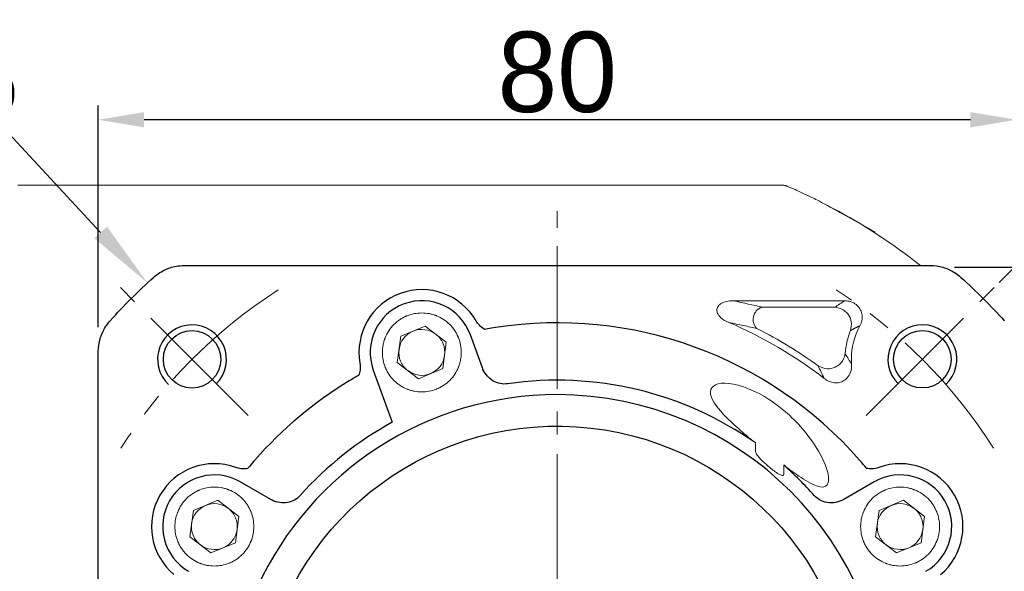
# Model space of a CAD drawing. Header units: millimetres. Extents: x 9570 to 10220, y -94 to 365.
# Tile 4 of 12: x 9633 to 9718, y 215 to 263. Entities that reach past the tile are written whole.
import ezdxf

# ---------------------------------------------------------------- set-up
doc = ezdxf.new("R2010")
doc.units = ezdxf.units.MM
doc.header["$PDSIZE"] = -5
doc.linetypes.add('ACAD_ISO10W100', pattern=[18, 12, -3, 0, -3])
doc.linetypes.add('点画线', pattern=[18, 12, -2, 2, -2])
doc.layers.get('0').update_dxf_attribs({"lineweight": 18})
doc.layers.get('Defpoints').update_dxf_attribs({"lineweight": 18})
for name, color, linetype, lineweight in [('7中心线层', 7, '点画线', 18), ('中心线层', 7, 'ACAD_ISO10W100', 0), ('尺寸线', 7, 'Continuous', 25), ('尺寸线层', 3, 'Continuous', 18), ('粗实线', 7, 'Continuous', 40)]:
    doc.layers.add(name, color=color, linetype=linetype, lineweight=lineweight)
doc.styles.add('工程字', font='txt')
doc.dimstyles.new('DIMSTYLE_17', dxfattribs={"dimtxt": 8, "dimasz": 12, "dimexe": 0.18, "dimexo": 0.0625, "dimgap": 0.09, "dimtad": 1, "dimtih": 1, "dimtoh": 1, "dimdec": 3, "dimdsep": 46, "dimtxsty": 'Standard', "dimblk": '_CAXARROW', "dimcen": 0.09, "dimdle": 24, "dimadec": 0, "dimazin": 0, "dimtfac": 0.7, "dimtdec": 3, "dimtofl": 0, "dimtmove": 0, "dimatfit": 3, "dimfxl": 1, "dimtolj": 1, "dimarcsym": 0})
doc.dimstyles.new('ISO-25', dxfattribs={"dimtxt": 7, "dimasz": 4, "dimexe": 1.25, "dimexo": 0.625, "dimtad": 1, "dimtxsty": '工程字', "dimcen": 2, "dimdle": 8, "dimadec": 0, "dimazin": 0, "dimtfac": 1, "dimtmove": 0, "dimatfit": 3, "dimfxl": 1, "dimarcsym": 0})

# ---------------------------------------------------------------- blocks, each defined once
blk = doc.blocks.new('*D100')
at = {"layer": 'Defpoints', "color": 0}
for p in [(9717.476, 239.875), (9706.341, 228.74), (9735.766, 216.91), (9636.673, 201.809), (9724.149, 201.809)]:
    blk.add_point(p, dxfattribs=at)
at = {"layer": '尺寸线层', "color": 0, "lineweight": -2}
for p, q in [((9717.918, 240.317), (9721.55, 243.949)), ((9724.774, 201.809), (9739.004, 201.809))]:
    blk.add_line(p, q, dxfattribs=at)
blk.add_arc((9679.41, 201.809), 58.344, 3.9289, 41.0711, dxfattribs=at)
at = {"layer": '尺寸线层', "color": 0}
for points in [[(9723.883, 240.596), (9722.908, 239.686), (9720.666, 243.065)], [(9736.951, 205.784), (9738.284, 205.83), (9737.754, 201.809)]]:
    blk.add_solid(points, dxfattribs=at)
at = {"layer": '尺寸线层', "color": 0, "insert": (9737.124, 225.715), "char_height": 7, "attachment_point": 5, "rotation": 292.5, "style": '工程字'}
blk.add_mtext('45%%d', dxfattribs=at)
blk = doc.blocks.new('*D101')
at = {"layer": 'Defpoints', "color": 0}
for p in [(9704.34, 239.273), (9654.481, 164.346)]:
    blk.add_point(p, dxfattribs=at)
at = {"layer": '尺寸线层', "color": 0, "lineweight": -2}
blk.add_line((9669.389, 186.749), (9656.697, 167.676), dxfattribs=at)
at = {"layer": '尺寸线层', "color": 0}
blk.add_solid([(9656.142, 168.045), (9657.252, 167.306), (9654.481, 164.346)], dxfattribs=at)
at = {"layer": '尺寸线层', "color": 0, "insert": (9661.677, 182.605), "char_height": 7, "attachment_point": 5, "rotation": 56.35918, "style": '工程字'}
blk.add_mtext('∅90', dxfattribs=at)
blk = doc.blocks.new('*D103')
at = {"layer": 'Defpoints', "color": 0}
for p in [(9639.41, 254.497), (9639.41, 235.813), (9719.41, 235.813)]:
    blk.add_point(p, dxfattribs=at)
at = {"layer": '尺寸线层', "color": 0, "lineweight": -2}
for p, q in [((9639.41, 236.438), (9639.41, 255.747)), ((9719.41, 236.438), (9719.41, 255.747)), ((9715.41, 254.497), (9643.41, 254.497))]:
    blk.add_line(p, q, dxfattribs=at)
at = {"layer": '尺寸线层', "color": 0}
for points in [[(9643.41, 255.163), (9643.41, 253.83), (9639.41, 254.497)], [(9715.41, 253.83), (9715.41, 255.163), (9719.41, 254.497)]]:
    blk.add_solid(points, dxfattribs=at)
at = {"layer": '尺寸线层', "color": 0, "insert": (9679.41, 258.622), "char_height": 7, "attachment_point": 5, "style": '工程字'}
blk.add_mtext('80', dxfattribs=at)
blk = doc.blocks.new('*D104')
at = {"layer": 'Defpoints', "color": 0}
for p in [(9713.414, 241.645), (9751.313, 241.645), (9713.414, 161.645)]:
    blk.add_point(p, dxfattribs=at)
at = {"layer": '尺寸线层', "color": 0, "lineweight": -2}
for p, q in [((9714.039, 241.645), (9752.563, 241.645)), ((9751.313, 165.645), (9751.313, 237.645)), ((9714.039, 161.645), (9752.563, 161.645))]:
    blk.add_line(p, q, dxfattribs=at)
at = {"layer": '尺寸线层', "color": 0}
for points in [[(9751.979, 237.645), (9750.646, 237.645), (9751.313, 241.645)], [(9750.646, 165.645), (9751.979, 165.645), (9751.313, 161.645)]]:
    blk.add_solid(points, dxfattribs=at)
at = {"layer": '尺寸线层', "color": 0, "insert": (9747.188, 201.645), "char_height": 7, "attachment_point": 5, "rotation": 90, "style": '工程字'}
blk.add_mtext('80', dxfattribs=at)
blk = doc.blocks.new('_CAXARROW')
blk.add_hatch(color=0).paths.add_polyline_path([(0, 0), (-1, 0.125), (-1, -0.125)], flags=0)
blk = doc.blocks.new('*D105')
at = {"layer": 'Defpoints', "color": 0}
for p in [(9643.705, 240.285), (9715.115, 163.334)]:
    blk.add_point(p, dxfattribs=at)
at = {"layer": '尺寸线层', "color": 0, "lineweight": -2}
for p, q in [((9611.529, 253.315), (9631.613, 253.315)), ((9631.613, 253.315), (9639.624, 244.683)), ((9679.32, 201.809), (9679.5, 201.809)), ((9679.41, 201.719), (9679.41, 201.899))]:
    blk.add_line(p, q, dxfattribs=at)
at = {"layer": '尺寸线层', "color": 0, "lineweight": -2, "xscale": 6, "yscale": 6, "zscale": 6, "rotation": 312.8612344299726}
blk.add_blockref('_CAXARROW', (9643.705, 240.285), dxfattribs=at)
at = {"layer": '尺寸线层', "color": 0, "lineweight": 15, "insert": (9621.071, 257.815), "char_height": 7, "attachment_point": 5, "style": '工程字'}
blk.add_mtext('\\A1;∅105', dxfattribs=at)
blk = doc.blocks.new('_FILLED')
at = {"linetype": 'ByBlock'}
blk.add_hatch(color=0, dxfattribs=at).paths.add_polyline_path([(0, 0), (-1, 0.133), (-1, -0.133)], flags=0)

msp = doc.modelspace()

# ---------------------------------------------------------------- linework, layer by layer
at = {"linetype": 'Continuous', "lineweight": 15}
for p, q in [((9698.2101, 248.8094), (9632.4063, 248.8094)), ((9699.0452, 248.7924), (9699.0476, 248.7981))]:
    msp.add_line(p, q, dxfattribs=at)
for p, q in [((9694.7644, 238.7226), (9704.4729, 238.7226)), ((9697.2957, 238.1616), (9703.5937, 238.1616)), ((9665.7798, 235.6363), (9667.9142, 236.5181)), ((9667.9142, 236.5181), (9669.7451, 235.1106)), ((9665.4763, 233.3469), (9665.7798, 235.6363)), ((9669.7451, 235.1106), (9669.4416, 232.8212)), ((9667.3072, 231.9394), (9665.4763, 233.3469)), ((9669.4416, 232.8212), (9667.3072, 231.9394)), ((9696.6765, 226.3427), (9696.6765, 225.6296)), ((9699.1443, 223.6288), (9699.1443, 224.4053)), ((9647.7016, 220.4669), (9649.836, 221.3487)), ((9649.836, 221.3487), (9651.6669, 219.9412)), ((9707.4573, 220.4669), (9709.5918, 221.3487)), ((9709.5918, 221.3487), (9711.4227, 219.9412)), ((9647.3981, 218.1775), (9647.7016, 220.4669)), ((9651.6669, 219.9412), (9651.3634, 217.6518)), ((9707.1538, 218.1775), (9707.4573, 220.4669)), ((9711.4227, 219.9412), (9711.1192, 217.6518)), ((9649.229, 216.77), (9647.3981, 218.1775)), ((9708.9847, 216.77), (9707.1538, 218.1775)), ((9651.3634, 217.6518), (9649.229, 216.77)), ((9711.1192, 217.6518), (9708.9847, 216.77))]:
    msp.add_line(p, q)
msp.add_arc((9699.0469, 247.7967), 0.9957, 66.879489, 90.098853, dxfattribs=at)
at = {"color": 7, "linetype": 'Continuous', "lineweight": 15}
msp.add_arc((9679.4104, 201.8094), 51, 51.63877, 61.927513, dxfattribs=at)
for centre, radius, start, end in [((9679.4104, 201.8094), 38.0868, 52.341138, 66.860567), ((9667.6107, 234.2288), 2, 112.448281, 172.448281), ((9667.6107, 234.2288), 2, 52.448281, 112.448281), ((9679.4104, 201.8094), 38.6478, 53.94138, 63.174226), ((9711.2302, 233.6292), 6.7478, 158.194532, 175.69206), ((9711.2302, 233.6292), 6.1868, 151.846544, 180), ((9667.6107, 234.2288), 2, 22.448281, 52.448281), ((9667.6107, 234.2288), 2, 172.448281, 202.448281), ((9667.6107, 234.2288), 2, 352.448281, 22.448281), ((9667.6107, 234.2288), 2, 202.448281, 232.448281), ((9711.2302, 233.6292), 6.1868, 180, 183.728975), ((9667.6107, 234.2288), 2, 232.448281, 292.448281), ((9649.5325, 219.0594), 2, 112.448281, 172.448281), ((9649.5325, 219.0594), 2, 52.448281, 112.448281), ((9649.5325, 219.0594), 2, 22.448281, 52.448281), ((9709.2883, 219.0594), 2, 112.448281, 172.448281), ((9709.2883, 219.0594), 2, 52.448281, 112.448281), ((9709.2883, 219.0594), 2, 22.448281, 52.448281), ((9649.5325, 219.0594), 2, 352.448281, 22.448281), ((9709.2883, 219.0594), 2, 352.448281, 22.448281), ((9649.5325, 219.0594), 2, 172.448281, 202.448281), ((9709.2883, 219.0594), 2, 172.448281, 202.448281), ((9649.5325, 219.0594), 2, 202.448281, 232.448281), ((9709.2883, 219.0594), 2, 202.448281, 232.448281), ((9649.5325, 219.0594), 2, 232.448281, 292.448281), ((9709.2883, 219.0594), 2, 232.448281, 292.448281)]:
    msp.add_arc(centre, radius, start, end)
at = {"extrusion": (0, 0, -1)}
for centre in [(-9667.6107, 234.2288), (-9649.5325, 219.0594), (-9709.2883, 219.0594)]:
    msp.add_arc(centre, 2, 187.551719, 247.551719, dxfattribs=at)
at = {"linetype": 'Continuous', "lineweight": 15}
msp.add_ellipse((9698.2101, 201.8094), major_axis=(0, 47), ratio=0.6616415, start_param=6.2563262, end_param=6.2831853, dxfattribs=at)
for points, knots in [([(9699.0476, 248.7955), (9698.8595, 248.8028), (9698.5806, 248.8136), (9698.3016, 248.8052), (9698.2107, 248.8025)], [0, 0, 0, 0, 0.6741329, 1, 1, 1, 1]), ([(9699.4357, 248.7135), (9699.4253, 248.7179), (9699.4086, 248.725), (9699.4051, 248.7264), (9699.3961, 248.7301), (9699.3825, 248.7355), (9699.3609, 248.7437), (9699.315, 248.7596), (9699.2106, 248.7898), (9699.1156, 248.7944), (9699.0475, 248.7977)], [0, 0, 0, 0, 0.3261816, 0.5302087, 0.5956944, 0.6206711, 0.6419104, 0.6905732, 0.7782734, 1, 1, 1, 1]), ([(9699.4379, 248.7125), (9699.5049, 248.6839), (9699.6389, 248.6267), (9700.1101, 248.4212), (9700.7572, 248.1286), (9701.8197, 247.6326), (9702.8158, 247.1164), (9707.1117, 244.714)], [0, 0, 0, 0, 0.1631093, 0.3262818, 0.4961909, 0.6661705, 1, 1, 1, 1])]:
    msp.add_open_spline(points, degree=3, knots=knots, dxfattribs=at)
for points, knots in [([(9694.3774, 236.8323), (9694.1135, 236.9323), (9693.8566, 237.0746), (9693.6506, 237.2703), (9693.5804, 237.3369), (9693.5157, 237.4107), (9693.4078, 237.5736), (9693.3638, 237.6652), (9693.3255, 237.8257), (9693.3195, 237.8935), (9693.331, 238.0261), (9693.3488, 238.0924), (9693.4031, 238.2103), (9693.4388, 238.2639), (9693.5447, 238.3861), (9693.6242, 238.4483), (9693.8444, 238.5801), (9693.9967, 238.6344), (9694.3508, 238.7158), (9694.5592, 238.7309), (9694.7644, 238.7226)], [0, 0, 0, 0, 0.253437, 0.253437, 0.253437, 0.3382045, 0.3382045, 0.4241681, 0.4241681, 0.4812566, 0.4812566, 0.5386323, 0.5386323, 0.592931, 0.592931, 0.6786986, 0.6786986, 0.8179353, 0.8179353, 1, 1, 1, 1]), ([(9704.4729, 238.7226), (9704.6492, 238.7257), (9704.8286, 238.7005), (9705.1654, 238.592), (9705.3275, 238.5063), (9705.5939, 238.2922), (9705.7053, 238.1643), (9705.8667, 237.8911), (9705.9225, 237.744), (9705.9824, 237.4448), (9705.9875, 237.2889), (9705.9504, 236.9781), (9705.905, 236.82), (9705.8193, 236.631), (9705.7982, 236.5892), (9705.7753, 236.5484)], [0, 0, 0, 0, 0.171671, 0.171671, 0.3442766, 0.3442766, 0.5036019, 0.5036019, 0.6516909, 0.6516909, 0.7990163, 0.7990163, 0.9550014, 0.9550014, 1, 1, 1, 1]), ([(9703.5937, 238.1616), (9703.7649, 238.1392), (9704.0974, 238.0958), (9704.5126, 237.8383), (9704.8631, 237.4503), (9705.1125, 236.8548), (9705.0167, 236.3873), (9704.9652, 236.1357)], [0, 0, 0, 0, 0.1824358, 0.3544747, 0.5020211, 0.7319919, 1, 1, 1, 1]), ([(9667.6107, 230.7899), (9667.3921, 230.7899), (9667.07, 230.8201), (9666.7041, 230.9081), (9666.5236, 230.9653), (9666.434, 230.9972), (9666.3958, 231.0116), (9666.3703, 231.0214), (9666.3586, 231.0259), (9665.9037, 231.2059), (9665.5146, 231.4617), (9665.0112, 231.9648), (9664.7897, 232.2364), (9664.5839, 232.588), (9664.4942, 232.7726), (9664.4526, 232.867), (9664.4355, 232.908), (9664.4243, 232.9354), (9664.4183, 232.9503), (9664.2523, 233.3692), (9664.1719, 233.7918), (9664.1718, 234.4473), (9664.2019, 234.7693), (9664.29, 235.1353), (9664.3472, 235.3158), (9664.3791, 235.4054), (9664.3935, 235.4437), (9664.4033, 235.4692), (9664.4078, 235.4808), (9664.5878, 235.9358), (9664.8436, 236.3249), (9665.3467, 236.8282), (9665.6183, 237.0498), (9665.9699, 237.2555), (9666.1545, 237.3453), (9666.2489, 237.3868), (9666.2899, 237.4039), (9666.3173, 237.4152), (9666.3321, 237.4212), (9666.7511, 237.5871), (9667.1737, 237.6676), (9667.6107, 237.6677)], [0, 0, 0, 0, 0.0625, 0.09375, 0.109375, 0.1171875, 0.1210938, 0.1210938, 0.125, 0.125, 0.25, 0.25, 0.3125, 0.34375, 0.359375, 0.3671875, 0.3710938, 0.3710938, 0.375, 0.375, 0.5, 0.5, 0.5625, 0.59375, 0.609375, 0.6171875, 0.6210938, 0.6210938, 0.625, 0.625, 0.75, 0.75, 0.8125, 0.84375, 0.859375, 0.8671875, 0.8710938, 0.8710938, 0.875, 0.875, 1, 1, 1, 1]), ([(9667.6107, 237.6677), (9667.8291, 237.6677), (9668.1512, 237.6375), (9668.5172, 237.5495), (9668.6976, 237.4923), (9668.7873, 237.4603), (9668.8256, 237.4459), (9668.8511, 237.4362), (9668.8627, 237.4317), (9669.3177, 237.2516), (9669.7068, 236.9959), (9670.2101, 236.4927), (9670.4317, 236.2212), (9670.6374, 235.8695), (9670.7272, 235.685), (9670.7687, 235.5905), (9670.7858, 235.5496), (9670.7971, 235.5222), (9670.8031, 235.5073), (9670.969, 235.0884), (9671.0495, 234.6657), (9671.0496, 234.0103), (9671.0194, 233.6882), (9670.9314, 233.3223), (9670.8741, 233.1418), (9670.8422, 233.0522), (9670.8278, 233.0139), (9670.8181, 232.9884), (9670.8136, 232.9767), (9670.6335, 232.5218), (9670.3778, 232.1327), (9669.8746, 231.6294), (9669.6031, 231.4078), (9669.2514, 231.202), (9669.0669, 231.1123), (9668.9724, 231.0707), (9668.9315, 231.0536), (9668.9041, 231.0424), (9668.8892, 231.0364), (9668.4701, 230.8704), (9668.0481, 230.7899), (9667.6107, 230.7899)], [0, 0, 0, 0, 0.0625, 0.09375, 0.109375, 0.1171875, 0.1210938, 0.1210938, 0.125, 0.125, 0.25, 0.25, 0.3125, 0.34375, 0.359375, 0.3671875, 0.3710937, 0.3710937, 0.375, 0.375, 0.5, 0.5, 0.5625, 0.59375, 0.609375, 0.6171875, 0.6210937, 0.6210937, 0.625, 0.625, 0.75, 0.75, 0.8125, 0.84375, 0.859375, 0.8671875, 0.8710937, 0.8710937, 0.875, 0.875, 1, 1, 1, 1]), ([(9696.8513, 236.298), (9696.4444, 236.391), (9695.649, 236.5729), (9694.7946, 236.7471), (9694.3774, 236.8322)], [0, 0, 0, 0, 0.5115958, 1, 1, 1, 1]), ([(9704.5015, 234.1361), (9704.4594, 233.9505), (9704.3782, 233.5919), (9704.0395, 233.1818), (9703.5732, 232.8752), (9702.89, 232.7201), (9702.4181, 232.9349), (9702.1589, 233.0528)], [0, 0, 0, 0, 0.1859339, 0.3592337, 0.501522, 0.7262242, 1, 1, 1, 1]), ([(9705.0564, 233.2268), (9705.0733, 233.0348), (9705.0603, 232.837), (9704.9674, 232.4606), (9704.8847, 232.2761), (9704.6693, 231.9826), (9704.541, 231.8626), (9704.2715, 231.697), (9704.131, 231.6413), (9703.8474, 231.5811), (9703.7011, 231.5742), (9703.4054, 231.6038), (9703.2531, 231.6438), (9702.9562, 231.7676), (9702.8101, 231.8561), (9702.6799, 231.9613)], [0, 0, 0, 0, 0.1659682, 0.1659682, 0.3334758, 0.3334758, 0.4783968, 0.4783968, 0.6034548, 0.6034548, 0.7251956, 0.7251956, 0.8567329, 0.8567329, 1, 1, 1, 1]), ([(9696.6765, 226.3427), (9695.6137, 227.2109), (9694.6329, 228.0557), (9693.1923, 229.5842), (9692.7298, 230.2887), (9692.7941, 231.3239), (9693.3699, 231.6426), (9695.3853, 231.4255), (9696.7344, 230.8734), (9697.9104, 230.1045)], [0, 0, 0, 0, 0.25, 0.25, 0.5, 0.5, 0.75, 0.75, 1, 1, 1, 1]), ([(9697.9104, 230.1045), (9699.1866, 229.2701), (9700.2613, 228.2406), (9701.9436, 226.1475), (9702.5735, 225.0605), (9703.037, 223.6378), (9703.105, 223.2032), (9702.955, 222.597), (9702.7168, 222.4427), (9701.9422, 222.5761), (9701.4277, 222.8413), (9700.3204, 223.5389), (9699.7413, 223.9572), (9699.1443, 224.4053)], [0, 0, 0, 0, 0.25, 0.25, 0.5, 0.5, 0.625, 0.625, 0.75, 0.75, 0.875, 0.875, 1, 1, 1, 1]), ([(9696.6765, 225.6296), (9696.6764, 225.5884), (9696.6886, 225.5475), (9696.7458, 225.402), (9696.8135, 225.3059), (9697.1735, 224.8407), (9697.5424, 224.5269), (9697.9104, 224.2232)], [0, 0, 0, 0, 0.0644154, 0.0644154, 0.2462897, 0.2462897, 1, 1, 1, 1]), ([(9697.9104, 224.2232), (9698.1684, 224.0102), (9698.4316, 223.7969), (9698.7658, 223.606), (9698.8131, 223.5811), (9698.9109, 223.5387), (9698.9623, 223.5198), (9699.0308, 223.5137), (9699.0468, 223.5137), (9699.0736, 223.5182), (9699.0849, 223.5217), (9699.1033, 223.5314), (9699.111, 223.5373), (9699.1238, 223.5512), (9699.1291, 223.5594), (9699.1384, 223.5801), (9699.1415, 223.5933), (9699.1439, 223.6139), (9699.1443, 223.6214), (9699.1443, 223.6288)], [0, 0, 0, 0, 0.65737, 0.65737, 0.7624419, 0.7624419, 0.8687912, 0.8687912, 0.9000149, 0.9000149, 0.9228448, 0.9228448, 0.9413874, 0.9413874, 0.9599255, 0.9599255, 0.9857008, 0.9857008, 1, 1, 1, 1]), ([(9649.5325, 215.6205), (9649.3139, 215.6205), (9648.9918, 215.6507), (9648.6259, 215.7387), (9648.4455, 215.7959), (9648.3558, 215.8278), (9648.3176, 215.8422), (9648.2921, 215.852), (9648.2804, 215.8565), (9647.8255, 216.0365), (9647.4364, 216.2923), (9646.9331, 216.7955), (9646.7115, 217.067), (9646.5057, 217.4186), (9646.416, 217.6032), (9646.3744, 217.6976), (9646.3573, 217.7386), (9646.3461, 217.766), (9646.3401, 217.7809), (9646.1742, 218.1998), (9646.0937, 218.6224), (9646.0936, 219.2779), (9646.1237, 219.5999), (9646.2118, 219.9659), (9646.269, 220.1464), (9646.3009, 220.236), (9646.3153, 220.2743), (9646.3251, 220.2998), (9646.3296, 220.3114), (9646.5096, 220.7664), (9646.7654, 221.1555), (9647.2686, 221.6588), (9647.5401, 221.8804), (9647.8917, 222.0861), (9648.0763, 222.1759), (9648.1707, 222.2174), (9648.2117, 222.2345), (9648.2391, 222.2458), (9648.254, 222.2518), (9648.6729, 222.4177), (9649.0955, 222.4982), (9649.5325, 222.4983)], [0, 0, 0, 0, 0.0625, 0.09375, 0.109375, 0.1171875, 0.1210938, 0.1210938, 0.125, 0.125, 0.25, 0.25, 0.3125, 0.34375, 0.359375, 0.3671875, 0.3710937, 0.3710937, 0.375, 0.375, 0.5, 0.5, 0.5625, 0.59375, 0.609375, 0.6171875, 0.6210938, 0.6210938, 0.625, 0.625, 0.75, 0.75, 0.8125, 0.84375, 0.859375, 0.8671875, 0.8710938, 0.8710938, 0.875, 0.875, 1, 1, 1, 1]), ([(9649.5325, 222.4983), (9649.751, 222.4983), (9650.0731, 222.4681), (9650.439, 222.3801), (9650.6195, 222.3229), (9650.7091, 222.2909), (9650.7474, 222.2765), (9650.7729, 222.2668), (9650.7845, 222.2623), (9651.2395, 222.0822), (9651.6286, 221.8265), (9652.1319, 221.3233), (9652.3535, 221.0518), (9652.5593, 220.7001), (9652.649, 220.5156), (9652.6905, 220.4211), (9652.7077, 220.3802), (9652.7189, 220.3528), (9652.7249, 220.3379), (9652.8908, 219.919), (9652.9713, 219.4963), (9652.9714, 218.8409), (9652.9412, 218.5188), (9652.8532, 218.1529), (9652.796, 217.9724), (9652.764, 217.8828), (9652.7497, 217.8445), (9652.7399, 217.819), (9652.7354, 217.8073), (9652.5553, 217.3524), (9652.2996, 216.9633), (9651.7964, 216.46), (9651.5249, 216.2384), (9651.1732, 216.0326), (9650.9887, 215.9429), (9650.8942, 215.9013), (9650.8533, 215.8842), (9650.8259, 215.873), (9650.811, 215.867), (9650.3919, 215.701), (9649.97, 215.6205), (9649.5325, 215.6205)], [0, 0, 0, 0, 0.0625, 0.09375, 0.109375, 0.1171875, 0.1210937, 0.1210937, 0.125, 0.125, 0.25, 0.25, 0.3125, 0.34375, 0.359375, 0.3671875, 0.3710938, 0.3710938, 0.375, 0.375, 0.5, 0.5, 0.5625, 0.59375, 0.609375, 0.6171875, 0.6210938, 0.6210938, 0.625, 0.625, 0.75, 0.75, 0.8125, 0.84375, 0.859375, 0.8671875, 0.8710938, 0.8710938, 0.875, 0.875, 1, 1, 1, 1]), ([(9709.2882, 215.6205), (9709.0697, 215.6205), (9708.7475, 215.6507), (9708.3817, 215.7387), (9708.2012, 215.7959), (9708.1116, 215.8278), (9708.0733, 215.8422), (9708.0479, 215.852), (9708.0362, 215.8565), (9707.5812, 216.0365), (9707.1921, 216.2923), (9706.6888, 216.7955), (9706.4673, 217.067), (9706.2615, 217.4186), (9706.1718, 217.6032), (9706.1302, 217.6976), (9706.1131, 217.7386), (9706.1018, 217.766), (9706.0958, 217.7809), (9705.9299, 218.1998), (9705.8494, 218.6224), (9705.8493, 219.2779), (9705.8795, 219.5999), (9705.9675, 219.9659), (9706.0248, 220.1464), (9706.0567, 220.236), (9706.0711, 220.2743), (9706.0808, 220.2998), (9706.0854, 220.3114), (9706.2654, 220.7664), (9706.5212, 221.1555), (9707.0243, 221.6588), (9707.2958, 221.8804), (9707.6475, 222.0861), (9707.832, 222.1759), (9707.9265, 222.2174), (9707.9675, 222.2345), (9707.9949, 222.2458), (9708.0097, 222.2518), (9708.4287, 222.4177), (9708.8513, 222.4982), (9709.2882, 222.4983)], [0, 0, 0, 0, 0.0625, 0.09375, 0.109375, 0.1171875, 0.1210937, 0.1210937, 0.125, 0.125, 0.25, 0.25, 0.3125, 0.34375, 0.359375, 0.3671875, 0.3710938, 0.3710938, 0.375, 0.375, 0.5, 0.5, 0.5625, 0.59375, 0.609375, 0.6171875, 0.6210937, 0.6210937, 0.625, 0.625, 0.75, 0.75, 0.8125, 0.84375, 0.859375, 0.8671875, 0.8710937, 0.8710937, 0.875, 0.875, 1, 1, 1, 1]), ([(9709.2882, 222.4983), (9709.5067, 222.4983), (9709.8288, 222.4681), (9710.1947, 222.3801), (9710.3752, 222.3229), (9710.4649, 222.2909), (9710.5031, 222.2765), (9710.5286, 222.2668), (9710.5403, 222.2623), (9710.9952, 222.0822), (9711.3844, 221.8265), (9711.8877, 221.3233), (9712.1092, 221.0518), (9712.315, 220.7001), (9712.4047, 220.5156), (9712.4463, 220.4211), (9712.4634, 220.3802), (9712.4747, 220.3528), (9712.4806, 220.3379), (9712.6466, 219.919), (9712.7271, 219.4963), (9712.7272, 218.8409), (9712.697, 218.5188), (9712.609, 218.1529), (9712.5517, 217.9724), (9712.5198, 217.8828), (9712.5054, 217.8445), (9712.4957, 217.819), (9712.4911, 217.8073), (9712.3111, 217.3524), (9712.0553, 216.9633), (9711.5522, 216.46), (9711.2807, 216.2384), (9710.929, 216.0326), (9710.7444, 215.9429), (9710.65, 215.9013), (9710.609, 215.8842), (9710.5816, 215.873), (9710.5668, 215.867), (9710.1477, 215.701), (9709.7257, 215.6205), (9709.2882, 215.6205)], [0, 0, 0, 0, 0.0625, 0.09375, 0.109375, 0.1171875, 0.1210937, 0.1210937, 0.125, 0.125, 0.25, 0.25, 0.3125, 0.34375, 0.359375, 0.3671875, 0.3710937, 0.3710937, 0.375, 0.375, 0.5, 0.5, 0.5625, 0.59375, 0.609375, 0.6171875, 0.6210937, 0.6210937, 0.625, 0.625, 0.75, 0.75, 0.8125, 0.84375, 0.859375, 0.8671875, 0.8710937, 0.8710937, 0.875, 0.875, 1, 1, 1, 1])]:
    msp.add_open_spline(points, degree=3, knots=knots)
for points in [[(9697.2957, 238.1616), (9696.493, 238.353), (9695.6539, 238.5406), (9694.7644, 238.7226)], [(9703.5937, 238.1616), (9703.8868, 238.36), (9704.1798, 238.547), (9704.4729, 238.7226)], [(9704.8024, 233.6292), (9704.6962, 233.8022), (9704.5965, 233.9706), (9704.5015, 234.1361)], [(9705.0564, 233.2268), (9704.9673, 233.3641), (9704.883, 233.498), (9704.8024, 233.6292)], [(9702.1589, 233.0528), (9702.3115, 232.7085), (9702.4803, 232.3491), (9702.6799, 231.9613)]]:
    msp.add_open_spline(points, degree=3)
for points, weights, degree in [([(9696.8513, 236.298), (9694.597, 237.8204), (9697.2957, 238.1616)], [1, 0.286948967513, 1], 2), ([(9704.9652, 236.1357), (9705.2238, 236.2771), (9705.4926, 236.4149), (9705.7753, 236.5483)], [0.999999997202, 0.999999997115, 0.99999999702, 0.999999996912], 3)]:
    msp.add_rational_spline(points, weights, degree=degree)
at = {"layer": '7中心线层'}
for p, q in [((9679.4104, 159.0722), (9679.4104, 246.5482)), ((9652.4794, 228.7404), (9641.345, 239.8748)), ((9706.3414, 228.7404), (9717.4758, 239.8748))]:
    msp.add_line(p, q, dxfattribs=at)
for start, end in [(122.715563, 147.654896), (32.345104, 57.284437)]:
    msp.add_arc((9679.4104, 201.8094), 45, start, end, dxfattribs=at)
at = {"layer": '中心线层'}
msp.add_line((9679.4104, 159.0722), (9679.4104, 246.5482), dxfattribs=at)
at = {"layer": '尺寸线'}
for centre, start, end in [((9647.5836, 233.6292), 315.093566, 227.009856), ((9711.2302, 233.6361), 313.002625, 225.093677)]:
    msp.add_arc(centre, 3, start, end, dxfattribs=at)
at = {"layer": '粗实线', "linetype": 'Continuous', "lineweight": 30}
for p, q in [((9646.9138, 241.7992), (9711.9069, 241.7992)), ((9672.8885, 232.8851), (9671.8393, 235.7679)), ((9639.4206, 197.532), (9639.4206, 234.306)), ((9663.3821, 232.6897), (9665.0372, 228.1421)), ((9654.4392, 221.4226), (9651.7825, 222.9565)), ((9707.0382, 222.9565), (9704.3815, 221.4226))]:
    msp.add_line(p, q, dxfattribs=at)
for centre in [(9647.5871, 233.6257), (9711.2267, 233.6326)]:
    msp.add_circle(centre, 2.5, dxfattribs=at)
at = {"layer": '粗实线', "linetype": 'Continuous', "lineweight": 30, "extrusion": (0, 0, -1)}
for radius, start, end in [(52.4898, 42.07908, 47.92092), (52.4898, 132.07908, 137.92092), (26, 8.712245, 178.677672)]:
    msp.add_arc((-9679.4104, 201.8094), radius, start, end, dxfattribs=at)
at = {"layer": '粗实线', "linetype": 'Continuous', "lineweight": 30}
for centre, radius, start, end in [((9667.6107, 234.2288), 5.4748, 30.077371, 189.922604), ((9667.6107, 234.2288), 4.5, 20, 200), ((9679.4104, 201.8094), 35, 41.173902, 98.827649), ((9679.4104, 201.8094), 35, 121.173902, 138.827649), ((9679.4104, 201.8094), 30, 54.862768, 98.295279), ((9679.4104, 201.8094), 28.7414, 90, 221.045694), ((9679.4104, 201.8094), 28.7414, 270, 90), ((9679.4104, 201.8094), 30, 118.626927, 138.29528), ((9649.5325, 219.0594), 5.4748, 70.077371, 229.922626), ((9679.4104, 201.8094), 30, 41.704723, 48.867958), ((9709.2882, 219.0594), 5.4748, 310.077376, 109.922626), ((9649.5325, 219.0594), 4.5, 60, 240), ((9709.2882, 219.0594), 4.5, 300, 120)]:
    msp.add_arc(centre, radius, start, end, dxfattribs=at)
for points, knots in [([(9644.234, 240.7684), (9644.5098, 241.0174), (9644.8236, 241.2296), (9645.4912, 241.556), (9645.8513, 241.6733), (9646.4467, 241.7786), (9646.6807, 241.7992), (9646.9138, 241.7992)], [0, 0, 0, 0, 0.3811514, 0.3811514, 0.762304, 0.762304, 1, 1, 1, 1]), ([(9711.9069, 241.7992), (9712.2785, 241.7992), (9712.6536, 241.7464), (9713.3678, 241.5413), (9713.7138, 241.387), (9714.2263, 241.0662), (9714.4137, 240.9246), (9714.5867, 240.7684)], [0, 0, 0, 0, 0.3811515, 0.3811515, 0.7623041, 0.7623041, 1, 1, 1, 1]), ([(9639.4206, 234.306), (9639.4206, 234.6813), (9639.4745, 235.0603), (9639.6838, 235.7812), (9639.8412, 236.1302), (9640.1629, 236.6376), (9640.3003, 236.8184), (9640.4514, 236.9857)], [0, 0, 0, 0, 0.3850819, 0.3850819, 0.7701649, 0.7701649, 1, 1, 1, 1]), ([(9673.0948, 236.2349), (9672.9208, 236.3331), (9672.76, 236.459), (9672.518, 236.7157), (9672.4252, 236.8401), (9672.3483, 236.9726)], [0, 0, 0, 0, 0.5671458, 0.5671458, 1, 1, 1, 1]), ([(9674.0392, 236.3948), (9673.7993, 236.3575), (9673.5677, 236.319), (9673.2646, 236.2657), (9673.1789, 236.2503), (9673.0948, 236.2349)], [0, 0, 0, 0, 0.7129175, 0.7129175, 1, 1, 1, 1]), ([(9662.2177, 233.2854), (9662.252, 233.0886), (9662.2565, 232.8844), (9662.2113, 232.5344), (9662.1739, 232.3838), (9662.1201, 232.2404)], [0, 0, 0, 0, 0.5671394, 0.5671394, 1, 1, 1, 1]), ([(9675.0821, 231.4955), (9674.8697, 231.4645), (9674.6489, 231.4708), (9674.2281, 231.5547), (9674.0224, 231.6332), (9673.6451, 231.8509), (9673.4697, 231.9946), (9673.1651, 232.3343), (9673.0355, 232.5375), (9672.9224, 232.7964), (9672.9048, 232.8405), (9672.8885, 232.8851)], [0, 0, 0, 0, 0.2304234, 0.2304234, 0.4603724, 0.4603724, 0.6975261, 0.6975261, 0.9497031, 0.9497031, 1, 1, 1, 1]), ([(9653.0647, 224.8508), (9652.9049, 224.668), (9652.7523, 224.4897), (9652.5544, 224.254), (9652.4986, 224.1871), (9652.4441, 224.1212)], [0, 0, 0, 0, 0.7129175, 0.7129175, 1, 1, 1, 1]), ([(9652.4441, 224.1212), (9652.2477, 224.0847), (9652.0436, 224.0778), (9651.6931, 224.1188), (9651.5421, 224.1545), (9651.3981, 224.2066)], [0, 0, 0, 0, 0.5671458, 0.5671458, 1, 1, 1, 1]), ([(9707.4227, 224.2066), (9707.2349, 224.1387), (9707.0346, 224.0988), (9706.6821, 224.0825), (9706.5272, 224.0932), (9706.3767, 224.1212)], [0, 0, 0, 0, 0.5671393, 0.5671393, 1, 1, 1, 1]), ([(9657.0129, 221.7681), (9656.87, 221.6079), (9656.6968, 221.4707), (9656.3205, 221.2645), (9656.1126, 221.1924), (9655.6836, 221.1166), (9655.4569, 221.114), (9655.0052, 221.1785), (9654.7752, 221.2508), (9654.5222, 221.3764), (9654.4803, 221.3989), (9654.4392, 221.4226)], [0, 0, 0, 0, 0.2304234, 0.2304234, 0.4603724, 0.4603724, 0.6975261, 0.6975261, 0.9497031, 0.9497031, 1, 1, 1, 1]), ([(9704.3815, 221.4226), (9704.1669, 221.2987), (9703.9285, 221.209), (9703.4413, 221.1156), (9703.1854, 221.1109), (9702.7065, 221.1903), (9702.4755, 221.272), (9702.0983, 221.4911), (9701.9402, 221.6197), (9701.8079, 221.7681)], [0, 0, 0, 0, 0.2658731, 0.2658731, 0.5324706, 0.5324706, 0.7873187, 0.7873187, 1, 1, 1, 1])]:
    msp.add_open_spline(points, degree=3, knots=knots, dxfattribs=at)
for points in [[(9662.1201, 232.2404), (9661.8632, 232.0944), (9661.5846, 231.9317), (9661.2931, 231.7554)], [(9706.3767, 224.1212), (9706.1883, 224.3489), (9705.9797, 224.5951), (9705.7554, 224.8515)]]:
    msp.add_open_spline(points, degree=3, dxfattribs=at)

# ---------------------------------------------------------------- dimensions: what is measured, and where the dimension line sits
at = {"layer": '尺寸线层'}
for base, p1, p2, angle, picture, middle in [((9639.4104, 254.4968), (9719.4104, 235.8131), (9639.4104, 235.8131), 180, '*D103', (9679.4104, 258.6218)), ((9751.3128, 241.6449), (9713.4141, 161.6449), (9713.4141, 241.6449), 270, '*D104', (9747.1878, 201.6449))]:
    dim = msp.add_linear_dim(base=base, p1=p1, p2=p2, angle=angle, dimstyle='ISO-25', dxfattribs=at)
    dim.commit()
    dim.dimension.update_dxf_attribs({"geometry": picture, "text_midpoint": middle})
at = {"layer": '尺寸线层', "lineweight": 15}
dim = msp.add_diameter_dim_2p(p1=(9715.1152, 163.3342), p2=(9643.7055, 240.2846), dimstyle='DIMSTYLE_17', override={"dimtxt": 7, "dimasz": 6, "dimgap": 1, "dimdec": 0, "dimtxsty": '工程字', "dimtol": 0, "dimldrblk": '_FILLED'}, dxfattribs=at)
dim.commit()
dim.dimension.update_dxf_attribs({"geometry": '*D105', "text_midpoint": (9621.0713, 253.3151), "dimtype": 163})
at = {"layer": '尺寸线层'}
dim = msp.add_angular_dim_2l(base=(9735.7664, 216.9099), line1=((9636.6732, 201.8094), (9724.1492, 201.8094)), line2=((9706.3414, 228.7404), (9717.4758, 239.8748)), dimstyle='ISO-25', dxfattribs=at)
dim.commit()
dim.dimension.update_dxf_attribs({"geometry": '*D100', "text_midpoint": (9737.1243, 225.7153)})
dim = msp.add_diameter_dim_2p(p1=(9704.3397, 239.2731), p2=(9654.4811, 164.3457), dimstyle='ISO-25', dxfattribs=at)
dim.commit()
dim.dimension.update_dxf_attribs({"geometry": '*D101', "text_midpoint": (9665.1108, 180.32), "dimtype": 163})

doc.saveas('drawing.dxf')
